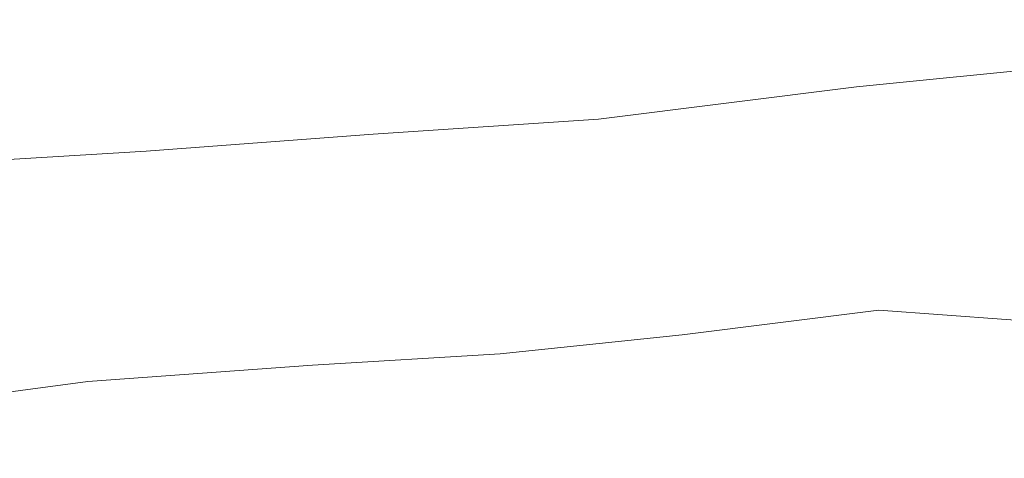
# Model space of a CAD drawing. Header units: metres. Extents: x -373759 to -373409, y 810976 to 811228.
# Tile 69 of 153: x -373613 to -373604, y 811121 to 811125. Entities that reach past the tile are written whole.
import ezdxf

# ---------------------------------------------------------------- set-up
doc = ezdxf.new("R2010")
doc.units = ezdxf.units.M
doc.header["$XCLIPFRAME"] = 2
for name, color, linetype, lineweight, true_color in [('BASE ALAMEDA JULIO MULLER 1_explodidoR01_dwg', 7, 'Continuous', 5, 0x767676), ('Curva_Intermediária', 7, 'Continuous', 9, 0x656565), ('Curva_Mestra', 7, 'Continuous', 40, 0xa55200)]:
    doc.layers.add(name, color=color, linetype=linetype, lineweight=lineweight, true_color=true_color)
picture_1 = doc.add_image_def('image1.jpg', size_in_pixel=(999, 584))

# ---------------------------------------------------------------- blocks, each defined once
blk = doc.blocks.new('BASE ALAMEDA JULIO MULLER 1_explodidoR01_dwg-478056-PISTA INFERIOR PARTE 1')
at = {"layer": 'Curva_Intermediária', "color": 9, "lineweight": 5, "true_color": 0xc0c0c0, "flags": 128}
blk.add_lwpolyline([(25895.2, 892047.6), (25644.5, 892126.2), (23452.5, 892582.2), (21612.5, 892910.2), (19260.5, 893270.2), (17244.5, 893702.2), (15204.5, 894118.2), (13676.5, 894454.2), (11708.5, 894782.2), (9444.5, 895302.2), (6284.5, 895926.2), (2577.5, 896683.2), (1374.5, 896669.2), (171.8, 896654.6)], dxfattribs=at)
at = {"layer": 'Curva_Mestra', "color": 9, "lineweight": 5, "true_color": 0xc0c0c0, "flags": 128}
blk.add_lwpolyline([(8799.1, 893017.8), (9700.5, 892878.2), (10292.5, 892798.2), (11700.5, 892590.2), (14116.5, 892238.2), (16132.5, 891822.2), (17812.5, 891454.2), (19460.5, 891166.2), (21252.5, 890894.2), (23444.5, 890094.2), (25166.9, 889504.9)], dxfattribs=at)

msp = doc.modelspace()

# ---------------------------------------------------------------- block references
at = {"layer": 'BASE ALAMEDA JULIO MULLER 1_explodidoR01_dwg', "color": 9, "true_color": 0xc0c0c0, "xscale": 0.0009999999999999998, "yscale": 0.0009999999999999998, "zscale": 0.0009999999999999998, "rotation": 15.8306522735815}
msp.add_blockref('BASE ALAMEDA JULIO MULLER 1_explodidoR01_dwg-478056-PISTA INFERIOR PARTE 1', (-373382.9422, 810259.3357), dxfattribs=at)

# ---------------------------------------------------------------- pictures from other files: only their frames are drawn
image = msp.add_image(picture_1, insert=(-373760.7975, 810990.6628), size_in_units=(351.8083, 205.6617))
image.set_boundary_path([(4.5384, 95.0127), (998.5, 423.3533)])
image.dxf.flags = 15

doc.saveas('drawing.dxf')
